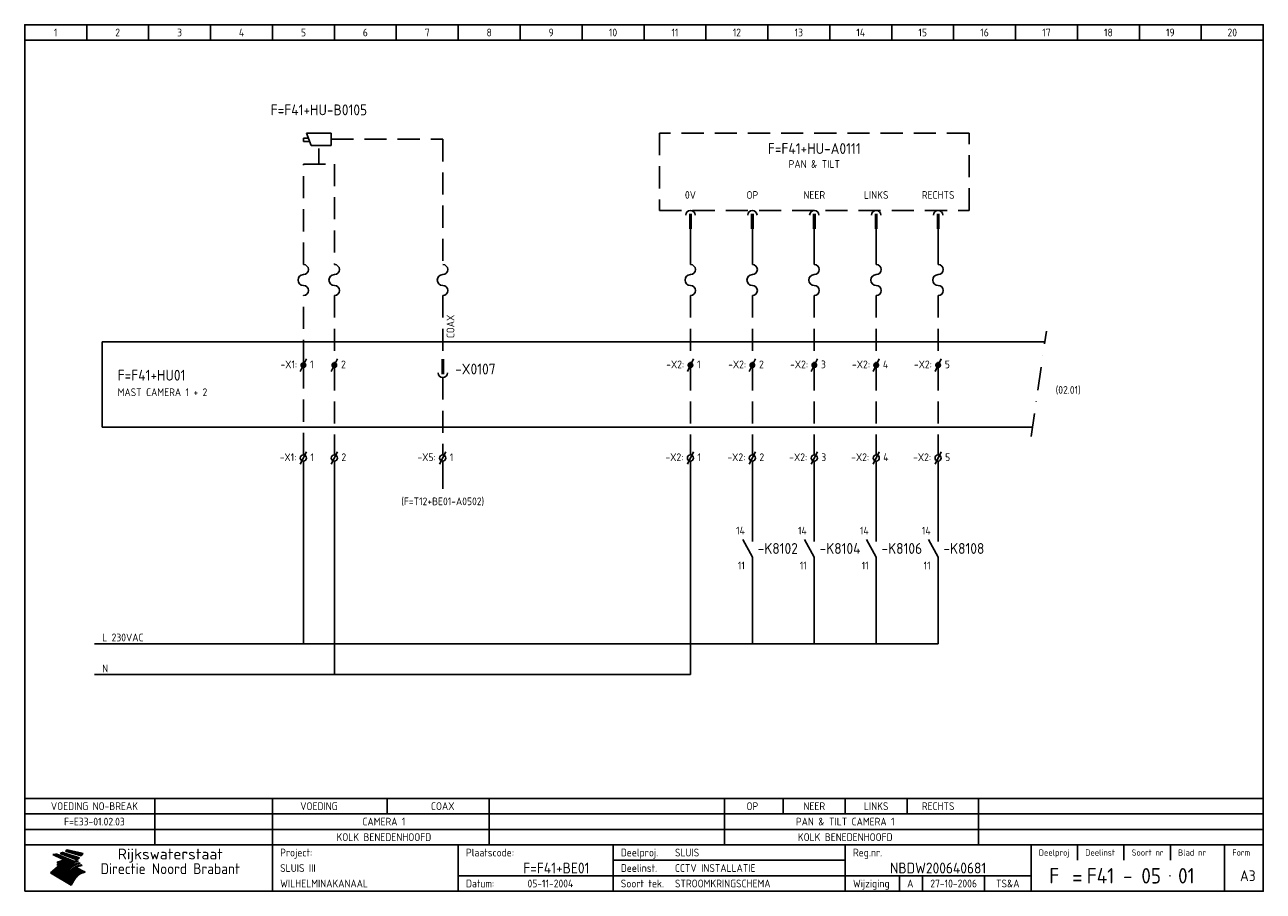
# Model space of a CAD drawing. Extents: x 10 to 410, y 10 to 290.
import ezdxf
from ezdxf.enums import TextEntityAlignment as Align

# ---------------------------------------------------------------- set-up
doc = ezdxf.new("R2010")
doc.units = 0
doc.header["$LTSCALE"] = 15
doc.header["$MEASUREMENT"] = 0
doc.linetypes.add('DASHDOT', pattern=[1, 0.5, -0.25, 0, -0.25])
doc.linetypes.add('HIDDEN', pattern=[9.525, 6.35, -3.175])
doc.layers.get('0').update_dxf_attribs({"linetype": 'CONTINUOUS'})
for name, color, linetype in [('0-25', 7, 'CONTINUOUS'), ('0-35', 2, 'CONTINUOUS'), ('0-50', 3, 'CONTINUOUS'), ('B-25', 7, 'CONTINUOUS'), ('B-35', 2, 'CONTINUOUS'), ('S-25', 7, 'CONTINUOUS')]:
    doc.layers.add(name, color=color, linetype=linetype)
doc.styles.add('ISO', font='iso.shx')
doc.styles.get("Standard").update_dxf_attribs({"font": 'iso.shx'})

# ---------------------------------------------------------------- blocks, each defined once
blk = doc.blocks.new('X101')
at = {"layer": 'S-25', "color": 0}
blk.add_line((1, 2), (-1, -2), dxfattribs=at)
at = {"layer": 'S-25', "color": 0, "const_width": 1}
blk.add_lwpolyline([(-0.5, 0, 1), (0.5, 0, 1)], format="xyb", close=True, dxfattribs=at)
at = {"layer": 'B-25'}
blk.add_attdef('LC', text='', height=2.5, dxfattribs=at).set_placement((-2, -1), align=Align.RIGHT)
blk.add_attdef('KT', (2.16, -1), '', height=2.5, dxfattribs=at)
blk = doc.blocks.new('X105')
at = {"layer": '0-25', "color": 0}
blk.add_line((1, 2), (-1, -2), dxfattribs=at)
blk.add_circle((0, 0), 1, dxfattribs=at)
at = {"layer": '0-25'}
blk.add_point((0, 0), dxfattribs=at)
at = {"layer": 'B-25', "style": 'ISO'}
blk.add_attdef('LC', text='', height=2.5, dxfattribs=at).set_placement((-2.26, -1), align=Align.RIGHT)
blk.add_attdef('KT', (2.26, -1), '', height=2.5, dxfattribs=at)
blk = doc.blocks.new('KADERA3')
at = {"layer": '0-25'}
for p, q in [((30, 285), (30, 290)), ((50, 285), (50, 290)), ((70, 285), (70, 290)), ((90, 285), (90, 290)), ((110, 285), (110, 290)), ((130, 285), (130, 290)), ((150, 285), (150, 290)), ((170, 285), (170, 290)), ((190, 285), (190, 290)), ((210, 285), (210, 290)), ((230, 285), (230, 290)), ((250, 285), (250, 290)), ((270, 285), (270, 290)), ((290, 285), (290, 290)), ((310, 285), (310, 290)), ((330, 285), (330, 290)), ((350, 285), (350, 290)), ((370, 285), (370, 290)), ((390, 285), (390, 290)), ((10, 285), (410, 285)), ((410, 35), (10, 35)), ((410, 30), (10, 30)), ((350, 25), (350, 20)), ((365, 25), (365, 20)), ((380, 25), (380, 20)), ((200, 20), (275, 20)), ((150, 15), (335, 15)), ((292.5, 15), (292.5, 10)), ((300, 15), (300, 10)), ((320, 15), (320, 10))]:
    blk.add_line(p, q, dxfattribs=at)
at = {"layer": '0-25', "color": 7}
for p, q in [((19.1, 21.89), (25.12, 19)), ((19.1, 21.89), (25.12, 19)), ((19.17, 21.86), (20.7, 21.86)), ((19.29, 21.8), (20.83, 21.8)), ((19.4, 21.75), (20.96, 21.75)), ((19.52, 21.69), (21.09, 21.69)), ((19.64, 21.63), (21.22, 21.63)), ((19.74, 21.92), (20.56, 21.92)), ((19.75, 21.58), (21.36, 21.58)), ((19.87, 21.52), (21.49, 21.52)), ((19.99, 21.47), (21.62, 21.47)), ((20.11, 21.41), (21.75, 21.41)), ((20.22, 21.35), (21.88, 21.35)), ((20.25, 21.97), (20.43, 21.97)), ((20.34, 21.3), (22.02, 21.3)), ((20.38, 21.99), (26.02, 19.59)), ((20.38, 21.99), (26.02, 19.59)), ((20.46, 21.24), (22.15, 21.24)), ((20.57, 21.18), (22.28, 21.18)), ((20.69, 21.13), (22.41, 21.13)), ((20.81, 21.07), (22.55, 21.07)), ((20.92, 21.02), (22.68, 21.02)), ((21.04, 20.96), (22.81, 20.96)), ((21.16, 20.9), (22.94, 20.9)), ((21.27, 20.85), (23.07, 20.85)), ((21.39, 20.79), (23.21, 20.79)), ((21.47, 22.25), (26.83, 20.19)), ((21.47, 22.25), (26.83, 20.19)), ((21.49, 22.25), (23.07, 22.25)), ((21.51, 20.73), (23.34, 20.73)), ((21.6, 22.2), (23.25, 22.2)), ((21.63, 20.68), (23.47, 20.68)), ((21.65, 22.31), (22.89, 22.31)), ((21.74, 20.62), (23.6, 20.62)), ((21.75, 22.14), (23.42, 22.14)), ((21.8, 22.37), (22.71, 22.37)), ((21.86, 20.57), (23.73, 20.57)), ((21.9, 22.08), (23.6, 22.08)), ((21.94, 22.42), (22.53, 22.42)), ((21.98, 20.51), (23.87, 20.51)), ((22.04, 22.03), (23.78, 22.03)), ((22.06, 22.48), (22.36, 22.48)), ((22.09, 20.45), (24, 20.45)), ((22.18, 22.53), (27.65, 20.8)), ((22.18, 22.53), (27.65, 20.8)), ((22.19, 21.97), (23.96, 21.97)), ((22.21, 20.4), (24.13, 20.4)), ((22.33, 20.34), (24.26, 20.34)), ((22.34, 21.92), (24.13, 21.92)), ((22.37, 20), (23.08, 20)), ((22.44, 20.28), (24.4, 20.28)), ((22.48, 21.86), (24.31, 21.86)), ((22.49, 20.06), (23.04, 20.06)), ((22.56, 20.23), (24.53, 20.23)), ((22.61, 20.12), (22.93, 20.12)), ((22.63, 21.8), (24.49, 21.8)), ((22.68, 20.17), (24.66, 20.17)), ((22.71, 20.17), (22.82, 20.17)), ((23.11, 20.02), (22.77, 20.2)), ((23.11, 20.02), (22.77, 20.2)), ((22.78, 21.75), (24.67, 21.75)), ((22.79, 20.12), (24.79, 20.12)), ((22.91, 20.06), (24.92, 20.06)), ((22.92, 21.69), (24.85, 21.69)), ((23.03, 20), (25.06, 20)), ((23.07, 21.63), (25.02, 21.63)), ((23.14, 22.99), (28.22, 21.46)), ((23.14, 22.99), (28.22, 21.46)), ((23.15, 22.98), (25.33, 22.98)), ((23.22, 21.58), (25.2, 21.58)), ((23.23, 23.04), (25.09, 23.04)), ((23.32, 23.1), (24.84, 23.1)), ((23.34, 22.93), (25.57, 22.93)), ((23.36, 21.52), (25.38, 21.52)), ((23.4, 23.15), (24.6, 23.15)), ((23.49, 23.21), (24.36, 23.21)), ((23.51, 21.47), (25.56, 21.47)), ((23.52, 22.87), (25.81, 22.87)), ((23.57, 23.27), (24.12, 23.27)), ((23.64, 23.32), (23.87, 23.32)), ((23.66, 21.41), (25.74, 21.41)), ((23.7, 23.36), (28.82, 22.17)), ((23.7, 23.36), (28.82, 22.17)), ((23.71, 22.82), (26.06, 22.82)), ((23.8, 21.35), (25.91, 21.35)), ((23.9, 22.76), (26.3, 22.76)), ((23.95, 21.3), (26.09, 21.3)), ((24.09, 22.7), (26.54, 22.7)), ((24.09, 21.24), (26.27, 21.24)), ((24.24, 21.18), (26.45, 21.18)), ((24.27, 22.65), (26.78, 22.65)), ((24.39, 21.13), (26.62, 21.13)), ((24.46, 22.59), (27.03, 22.59)), ((24.53, 21.07), (26.8, 21.07)), ((24.65, 22.53), (27.27, 22.53)), ((24.68, 21.02), (26.98, 21.02)), ((24.83, 20.96), (27.16, 20.96)), ((24.84, 22.48), (27.51, 22.48)), ((24.97, 20.9), (27.34, 20.9)), ((25.02, 22.42), (27.75, 22.42)), ((25.12, 20.85), (27.51, 20.85)), ((25.21, 22.37), (28, 22.37)), ((25.27, 20.79), (27.63, 20.79)), ((25.4, 22.31), (28.24, 22.31)), ((25.41, 20.73), (27.57, 20.73)), ((25.56, 20.68), (27.51, 20.68)), ((25.58, 22.25), (28.48, 22.25)), ((25.71, 20.62), (27.44, 20.62)), ((25.77, 22.2), (28.72, 22.2)), ((25.85, 20.57), (27.37, 20.57)), ((25.96, 22.14), (28.79, 22.14)), ((26, 20.51), (27.29, 20.51)), ((26.15, 22.08), (28.75, 22.08)), ((26.15, 20.45), (27.22, 20.45)), ((26.29, 20.4), (27.14, 20.4)), ((26.33, 22.03), (28.71, 22.03)), ((26.44, 20.34), (27.06, 20.34)), ((26.52, 21.97), (28.66, 21.97)), ((26.59, 20.28), (26.97, 20.28)), ((26.71, 21.92), (28.62, 21.92)), ((26.73, 20.23), (26.89, 20.23)), ((26.9, 21.86), (28.57, 21.86)), ((27.08, 21.8), (28.52, 21.8)), ((27.27, 21.75), (28.48, 21.75)), ((27.46, 21.69), (28.43, 21.69)), ((27.65, 21.63), (28.38, 21.63)), ((27.83, 21.58), (28.33, 21.58)), ((28.02, 21.52), (28.28, 21.52)), ((28.21, 21.47), (28.22, 21.47)), ((20.58, 17.88), (18.3, 16)), ((20.58, 17.88), (18.3, 16)), ((24.94, 11.97), (18.3, 16)), ((24.94, 11.97), (18.3, 16)), ((18.31, 16.01), (20.96, 16.01)), ((18.38, 16.07), (21.46, 16.07)), ((18.45, 16.12), (21.88, 16.12)), ((18.52, 16.18), (22.15, 16.18)), ((18.59, 16.23), (22.38, 16.23)), ((18.65, 16.29), (22.58, 16.29)), ((18.72, 16.35), (22.75, 16.35)), ((18.79, 16.4), (22.91, 16.4)), ((18.86, 16.46), (20.6, 16.46)), ((18.93, 16.52), (20.6, 16.52)), ((18.99, 16.57), (20.6, 16.57)), ((19.06, 16.63), (20.6, 16.63)), ((19.13, 16.68), (20.6, 16.68)), ((19.2, 16.74), (20.6, 16.74)), ((19.27, 16.8), (20.6, 16.8)), ((19.33, 16.85), (21.07, 16.85)), ((19.4, 16.91), (21.55, 16.91)), ((19.47, 16.97), (21.88, 16.97)), ((19.54, 17.02), (22.13, 17.02)), ((19.61, 17.08), (22.34, 17.08)), ((19.67, 17.13), (20.6, 17.13)), ((19.74, 17.19), (20.6, 17.19)), ((19.81, 17.25), (20.6, 17.25)), ((19.88, 17.3), (20.6, 17.3)), ((19.95, 17.36), (20.6, 17.36)), ((20.01, 17.42), (20.6, 17.42)), ((20.08, 17.47), (20.93, 17.47)), ((20.15, 17.53), (21.26, 17.53)), ((20.22, 17.58), (21.51, 17.58)), ((20.29, 17.64), (21.72, 17.64)), ((20.35, 17.7), (21.9, 17.7)), ((20.42, 17.75), (22.07, 17.75)), ((20.49, 17.81), (22.22, 17.81)), ((20.56, 17.87), (22.36, 17.87)), ((20.6, 19.11), (20.58, 19.51)), ((20.6, 19.11), (20.58, 19.51)), ((20.58, 19.5), (22.09, 19.5)), ((20.58, 19.44), (21.95, 19.44)), ((20.59, 19.38), (21.79, 19.38)), ((20.59, 19.33), (21.62, 19.33)), ((20.59, 19.27), (21.42, 19.27)), ((20.6, 19.22), (21.2, 19.22)), ((20.6, 19.16), (20.93, 19.16)), ((20.6, 19.11), (20.69, 19.12)), ((20.6, 19.11), (20.69, 19.12)), ((20.6, 18.79), (20.77, 18.81)), ((20.6, 18.79), (20.77, 18.81)), ((20.6, 18.29), (20.6, 18.79)), ((20.6, 18.29), (20.6, 18.79)), ((20.6, 18.77), (22.46, 18.77)), ((20.6, 18.71), (22.33, 18.71)), ((20.6, 18.65), (22.19, 18.65)), ((20.6, 18.6), (22.04, 18.6)), ((20.6, 18.54), (21.87, 18.54)), ((20.6, 18.48), (21.68, 18.48)), ((20.6, 18.43), (21.46, 18.43)), ((20.6, 18.37), (21.21, 18.37)), ((20.6, 18.32), (20.87, 18.32)), ((20.6, 18.29), (20.88, 18.32)), ((20.6, 18.29), (20.88, 18.32)), ((20.6, 17.88), (20.86, 17.91)), ((20.6, 17.88), (20.86, 17.91)), ((20.6, 17.43), (20.97, 17.48)), ((20.6, 17.43), (20.97, 17.48)), ((20.6, 17.43), (20.6, 17.09)), ((20.6, 17.43), (20.6, 17.09)), ((20.6, 17.09), (21.26, 17.16)), ((20.6, 17.09), (21.26, 17.16)), ((20.6, 16.8), (21.37, 16.89)), ((20.6, 16.8), (21.37, 16.89)), ((20.6, 16.8), (20.6, 16.45)), ((20.6, 16.8), (20.6, 16.45)), ((20.6, 16.45), (21.56, 16.56)), ((20.6, 16.45), (21.56, 16.56)), ((20.6, 15.97), (21.67, 16.09)), ((20.6, 15.97), (21.67, 16.09)), ((20.7, 16.46), (23.06, 16.46)), ((20.9, 19.55), (22.23, 19.55)), ((20.9, 18.82), (22.59, 18.82)), ((20.98, 17.92), (22.5, 17.92)), ((21.02, 17.13), (22.53, 17.13)), ((21.19, 19.61), (22.35, 19.61)), ((21.2, 16.52), (23.2, 16.52)), ((21.32, 18.88), (22.71, 18.88)), ((21.32, 17.98), (22.62, 17.98)), ((21.42, 19.67), (22.47, 19.67)), ((21.47, 17.19), (22.7, 17.19)), ((21.59, 18.03), (22.74, 18.03)), ((21.61, 18.93), (22.82, 18.93)), ((21.62, 19.72), (22.59, 19.72)), ((21.72, 16.57), (23.32, 16.57)), ((21.77, 17.25), (22.85, 17.25)), ((21.8, 19.78), (22.69, 19.78)), ((21.8, 18.09), (22.85, 18.09)), ((21.84, 18.99), (22.92, 18.99)), ((21.96, 19.83), (22.79, 19.83)), ((21.99, 18.15), (22.95, 18.15)), ((22.01, 17.3), (22.99, 17.3)), ((22.03, 19.05), (23.03, 19.05)), ((22.1, 16.63), (23.44, 16.63)), ((22.11, 19.89), (22.89, 19.89)), ((22.16, 18.2), (23.05, 18.2)), ((22.21, 19.1), (23.12, 19.1)), ((22.21, 17.36), (23.12, 17.36)), ((22.24, 19.95), (22.99, 19.95)), ((22.31, 18.26), (23.15, 18.26)), ((22.36, 19.16), (23.22, 19.16)), ((22.38, 16.68), (23.56, 16.68)), ((22.39, 17.42), (23.24, 17.42)), ((22.45, 18.32), (23.24, 18.32)), ((22.51, 19.22), (23.3, 19.22)), ((22.56, 17.47), (23.36, 17.47)), ((22.59, 18.37), (23.33, 18.37)), ((22.6, 16.74), (23.66, 16.74)), ((22.64, 19.27), (23.39, 19.27)), ((22.71, 18.43), (23.42, 18.43)), ((22.71, 17.53), (23.47, 17.53)), ((22.77, 19.33), (23.47, 19.33)), ((22.79, 16.8), (23.77, 16.8)), ((22.83, 18.48), (23.5, 18.48)), ((22.84, 17.58), (23.57, 17.58)), ((22.89, 19.38), (23.55, 19.38)), ((22.94, 18.54), (23.58, 18.54)), ((22.96, 16.85), (23.86, 16.85)), ((22.97, 17.64), (23.67, 17.64)), ((23, 19.44), (23.63, 19.44)), ((23.04, 18.6), (23.66, 18.6)), ((23.1, 19.5), (23.72, 19.5)), ((23.1, 17.7), (23.77, 17.7)), ((23.12, 16.91), (23.96, 16.91)), ((23.14, 18.65), (23.74, 18.65)), ((23.15, 19.95), (25.19, 19.95)), ((23.21, 19.55), (23.8, 19.55)), ((23.21, 17.75), (23.86, 17.75)), ((23.21, 16.01), (28.9, 16.01)), ((23.24, 18.71), (23.82, 18.71)), ((23.26, 19.89), (25.32, 19.89)), ((23.26, 16.97), (24.05, 16.97)), ((23.3, 19.61), (23.88, 19.61)), ((23.32, 17.81), (23.95, 17.81)), ((23.33, 18.77), (23.91, 18.77)), ((23.37, 16.07), (29.08, 16.07)), ((23.38, 19.83), (25.45, 19.83)), ((23.39, 19.67), (23.81, 19.67)), ((23.39, 17.02), (24.14, 17.02)), ((23.42, 18.82), (23.99, 18.82)), ((23.42, 17.87), (24.03, 17.87)), ((23.45, 19.7), (23.58, 19.79)), ((23.45, 19.7), (23.58, 19.79)), ((23.48, 19.72), (23.7, 19.72)), ((23.5, 19.78), (25.58, 19.78)), ((23.51, 18.88), (24.07, 18.88)), ((23.51, 16.12), (29.27, 16.12)), ((23.52, 17.92), (24.11, 17.92)), ((23.52, 17.08), (24.22, 17.08)), ((23.54, 18.9), (24.3, 19.42)), ((23.54, 18.9), (24.3, 19.42)), ((23.56, 19.78), (23.59, 19.78)), ((23.56, 19.39), (23.9, 19.62)), ((23.56, 19.39), (23.9, 19.62)), ((23.58, 19.79), (23.9, 19.62)), ((23.58, 19.79), (23.9, 19.62)), ((23.59, 18.93), (24.15, 18.93)), ((23.61, 19.72), (25.72, 19.72)), ((23.62, 17.98), (24.2, 17.98)), ((23.63, 17.13), (24.3, 17.13)), ((23.65, 18.59), (24.62, 19.25)), ((23.65, 18.59), (24.62, 19.25)), ((29.41, 16.17), (23.65, 16.17)), ((23.67, 18.99), (24.23, 18.99)), ((23.71, 18.03), (24.28, 18.03)), ((23.73, 19.67), (25.85, 19.67)), ((23.75, 19.05), (24.32, 19.05)), ((23.75, 17.19), (24.38, 17.19)), ((23.77, 16.23), (29.47, 16.23)), ((23.79, 18.09), (24.36, 18.09)), ((23.83, 19.1), (24.4, 19.1)), ((23.85, 19.61), (25.98, 19.61)), ((23.85, 17.25), (24.46, 17.25)), ((23.88, 18.15), (24.44, 18.15)), ((23.89, 16.29), (29.36, 16.29)), ((23.92, 19.16), (24.48, 19.16)), ((23.94, 18.19), (25.23, 19.07)), ((23.94, 18.19), (25.23, 19.07)), ((23.95, 17.3), (24.55, 17.3)), ((23.96, 19.55), (25.96, 19.55)), ((23.96, 18.2), (24.53, 18.2)), ((24, 19.22), (24.56, 19.22)), ((24, 16.35), (29.24, 16.35)), ((24.04, 18.26), (24.61, 18.26)), ((24.05, 17.36), (24.63, 17.36)), ((24.06, 17.88), (25.34, 18.76)), ((24.06, 17.88), (25.34, 18.76)), ((24.08, 19.5), (25.88, 19.5)), ((24.08, 19.27), (24.58, 19.27)), ((24.11, 16.4), (29.13, 16.4)), ((24.13, 18.32), (24.69, 18.32)), ((24.14, 17.42), (24.71, 17.42)), ((24.16, 19.33), (24.47, 19.33)), ((24.2, 19.44), (25.79, 19.44)), ((24.21, 18.37), (24.77, 18.37)), ((24.21, 16.46), (29.02, 16.46)), ((24.23, 17.47), (24.79, 17.47)), ((24.24, 17.48), (25.52, 18.36)), ((24.24, 17.48), (25.52, 18.36)), ((24.25, 19.38), (24.36, 19.38)), ((24.29, 18.43), (24.85, 18.43)), ((24.3, 19.42), (24.62, 19.25)), ((24.3, 19.42), (24.62, 19.25)), ((24.31, 19.38), (25.71, 19.38)), ((24.31, 17.53), (24.87, 17.53)), ((24.31, 16.52), (28.91, 16.52)), ((24.35, 17.17), (25.64, 18.05)), ((24.35, 17.17), (25.64, 18.05)), ((24.37, 18.48), (24.94, 18.48)), ((24.39, 17.58), (24.96, 17.58)), ((24.4, 16.57), (28.79, 16.57)), ((24.43, 19.33), (25.62, 19.33)), ((24.45, 18.54), (25.02, 18.54)), ((24.47, 17.64), (25.04, 17.64)), ((24.49, 16.63), (28.68, 16.63)), ((24.54, 18.6), (25.1, 18.6)), ((24.55, 19.27), (25.54, 19.27)), ((24.56, 17.7), (25.12, 17.7)), ((24.57, 16.68), (28.57, 16.68)), ((24.62, 18.65), (25.18, 18.65)), ((24.63, 16.72), (25.91, 17.6)), ((24.63, 16.72), (25.91, 17.6)), ((24.64, 17.75), (25.2, 17.75)), ((24.66, 16.74), (28.45, 16.74)), ((24.67, 19.22), (25.45, 19.22)), ((24.7, 18.71), (25.27, 18.71)), ((24.72, 17.81), (25.29, 17.81)), ((24.74, 16.8), (28.34, 16.8)), ((24.78, 19.16), (25.37, 19.16)), ((24.78, 18.77), (25.34, 18.77)), ((24.8, 17.87), (25.37, 17.87)), ((24.82, 16.85), (28.23, 16.85)), ((24.87, 18.82), (25.4, 18.82)), ((24.89, 17.92), (25.45, 17.92)), ((24.9, 19.1), (25.28, 19.1)), ((24.9, 16.91), (28.11, 16.91)), ((24.95, 18.88), (25.45, 18.88)), ((24.97, 17.98), (25.53, 17.98)), ((24.99, 16.97), (28, 16.97)), ((25.02, 19.05), (25.2, 19.05)), ((25.03, 18.93), (25.51, 18.93)), ((25.05, 18.03), (25.61, 18.03)), ((25.07, 17.02), (27.89, 17.02)), ((25.11, 18.99), (25.57, 18.99)), ((26.02, 19.59), (25.12, 19)), ((26.02, 19.59), (25.12, 19)), ((25.13, 18.09), (25.68, 18.09)), ((25.15, 17.08), (27.77, 17.08)), ((25.19, 19.05), (25.63, 19.05)), ((25.21, 18.15), (25.75, 18.15)), ((25.23, 17.13), (27.66, 17.13)), ((25.26, 19.1), (25.7, 19.1)), ((25.3, 18.2), (25.82, 18.2)), ((25.31, 17.19), (27.55, 17.19)), ((25.33, 19.16), (25.77, 19.16)), ((25.38, 18.26), (25.89, 18.26)), ((25.39, 19.22), (25.85, 19.22)), ((25.4, 17.25), (27.43, 17.25)), ((25.46, 18.32), (25.97, 18.32)), ((25.47, 19.27), (25.93, 19.27)), ((25.48, 17.3), (27.32, 17.3)), ((25.54, 19.33), (26.03, 19.33)), ((25.54, 18.37), (26.06, 18.37)), ((25.56, 17.36), (27.21, 17.36)), ((25.62, 18.43), (26.14, 18.43)), ((25.63, 19.38), (26.13, 19.38)), ((25.64, 17.42), (27.1, 17.42)), ((25.7, 18.48), (26.24, 18.48)), ((25.72, 19.44), (26.24, 19.44)), ((25.73, 17.47), (26.98, 17.47)), ((25.79, 18.54), (26.34, 18.54)), ((25.81, 17.53), (26.87, 17.53)), ((25.82, 19.5), (26.36, 19.5)), ((25.89, 18.6), (26.46, 18.6)), ((25.89, 17.58), (26.76, 17.58)), ((25.93, 19.55), (26.53, 19.55)), ((25.96, 17.64), (26.64, 17.64)), ((25.99, 18.65), (26.58, 18.65)), ((26.04, 17.7), (26.59, 17.7)), ((26.06, 19.61), (26.85, 19.61)), ((26.1, 18.71), (26.72, 18.71)), ((26.12, 17.75), (26.67, 17.75)), ((26.2, 17.81), (26.76, 17.81)), ((26.21, 19.67), (27.23, 19.67)), ((26.23, 18.77), (26.89, 18.77)), ((26.29, 17.87), (26.86, 17.87)), ((26.37, 18.82), (27.09, 18.82)), ((26.39, 17.92), (26.97, 17.92)), ((26.44, 19.72), (27.18, 19.72)), ((26.49, 17.98), (27.09, 17.98)), ((26.53, 18.88), (27.34, 18.88)), ((26.56, 17.68), (29.54, 16.2)), ((26.56, 17.68), (29.54, 16.2)), ((26.6, 18.03), (27.22, 18.03)), ((26.72, 18.09), (27.38, 18.09)), ((26.73, 18.93), (27.66, 18.93)), ((26.85, 18.15), (27.56, 18.15)), ((26.99, 18.99), (27.9, 18.99)), ((27, 18.2), (27.8, 18.2)), ((27.13, 19.78), (27.25, 19.64)), ((27.13, 19.78), (27.25, 19.64)), ((27.18, 18.26), (28.13, 18.26)), ((27.26, 19.05), (27.84, 19.05)), ((27.39, 18.32), (28.47, 18.32)), ((27.7, 18.37), (28.49, 18.37)), ((27.78, 19.1), (27.93, 18.96)), ((27.78, 19.1), (27.93, 18.96)), ((28, 18.43), (28.44, 18.43)), ((28.29, 15.83), (29.54, 16.2)), ((28.29, 15.83), (29.54, 16.2)), ((28.39, 18.48), (28.54, 18.32)), ((28.39, 18.48), (28.54, 18.32)), ((29.54, 16.2), (29.45, 16.17)), ((29.54, 16.2), (29.45, 16.17)), ((29.46, 16.18), (29.47, 16.18)), ((18.38, 15.95), (20.6, 15.95)), ((18.47, 15.9), (20.6, 15.9)), ((18.57, 15.84), (20.6, 15.84)), ((18.66, 15.78), (20.6, 15.78)), ((18.75, 15.73), (20.6, 15.73)), ((18.85, 15.67), (20.6, 15.67)), ((18.94, 15.62), (20.6, 15.62)), ((19.03, 15.56), (27.83, 15.56)), ((19.12, 15.5), (27.75, 15.5)), ((19.22, 15.45), (27.66, 15.45)), ((19.31, 15.39), (27.58, 15.39)), ((19.4, 15.33), (27.5, 15.33)), ((19.49, 15.28), (27.43, 15.28)), ((19.59, 15.22), (27.36, 15.22)), ((19.68, 15.17), (27.29, 15.17)), ((19.77, 15.11), (27.22, 15.11)), ((19.86, 15.05), (27.15, 15.05)), ((19.96, 15), (27.09, 15)), ((20.05, 14.94), (27.02, 14.94)), ((20.14, 14.88), (26.96, 14.88)), ((20.24, 14.83), (26.9, 14.83)), ((20.33, 14.77), (26.84, 14.77)), ((20.42, 14.72), (26.79, 14.72)), ((20.51, 14.66), (26.73, 14.66)), ((20.6, 15.97), (20.6, 15.58)), ((20.6, 15.97), (20.6, 15.58)), ((20.6, 15.58), (21.95, 15.73)), ((20.6, 15.58), (21.95, 15.73)), ((20.61, 14.6), (26.68, 14.6)), ((20.7, 14.55), (26.62, 14.55)), ((20.79, 14.49), (26.57, 14.49)), ((20.88, 14.43), (26.52, 14.43)), ((20.94, 15.62), (27.92, 15.62)), ((20.98, 14.38), (26.47, 14.38)), ((21.07, 14.32), (26.42, 14.32)), ((21.16, 14.27), (26.38, 14.27)), ((21.25, 14.21), (26.33, 14.21)), ((21.35, 14.15), (26.29, 14.15)), ((21.44, 14.1), (26.24, 14.1)), ((21.45, 15.67), (28.01, 15.67)), ((21.53, 14.04), (26.2, 14.04)), ((21.63, 13.98), (26.16, 13.98)), ((21.72, 13.93), (26.12, 13.93)), ((21.81, 13.87), (26.08, 13.87)), ((21.9, 13.82), (26.04, 13.82)), ((21.96, 15.73), (28.11, 15.73)), ((22, 13.76), (26, 13.76)), ((22.09, 13.7), (25.96, 13.7)), ((22.18, 13.65), (25.93, 13.65)), ((22.27, 13.59), (25.89, 13.59)), ((22.34, 15.78), (28.21, 15.78)), ((22.37, 13.53), (25.86, 13.53)), ((22.46, 13.48), (25.82, 13.48)), ((22.55, 13.42), (25.79, 13.42)), ((22.62, 15.84), (28.33, 15.84)), ((22.65, 13.37), (25.76, 13.37)), ((22.74, 13.31), (25.73, 13.31)), ((22.83, 13.25), (25.69, 13.25)), ((22.84, 15.9), (28.52, 15.9)), ((22.92, 13.2), (25.66, 13.2)), ((23.02, 13.14), (25.63, 13.14)), ((23.04, 15.95), (28.71, 15.95)), ((23.11, 13.08), (25.59, 13.08)), ((23.2, 13.03), (25.56, 13.03)), ((23.29, 12.97), (25.53, 12.97)), ((23.39, 12.92), (25.5, 12.92)), ((23.48, 12.86), (25.46, 12.86)), ((23.57, 12.8), (25.43, 12.8)), ((23.66, 12.75), (25.4, 12.75)), ((23.76, 12.69), (25.36, 12.69)), ((23.85, 12.63), (25.33, 12.63)), ((23.94, 12.58), (25.3, 12.58)), ((24.04, 12.52), (25.26, 12.52)), ((24.13, 12.47), (25.23, 12.47)), ((24.22, 12.41), (25.2, 12.41)), ((24.31, 12.35), (25.17, 12.35)), ((24.41, 12.3), (25.13, 12.3)), ((24.5, 12.24), (25.1, 12.24)), ((24.59, 12.18), (25.07, 12.18)), ((24.68, 12.13), (25.03, 12.13)), ((24.78, 12.07), (25, 12.07)), ((24.87, 12.02), (24.97, 12.02)), ((24.94, 11.97), (25.81, 13.45)), ((24.94, 11.97), (25.81, 13.45))]:
    blk.add_line(p, q, dxfattribs=at)
for centre, radius, start, end in [((19.15, 29.7), 7.8, 269.6055, 279.0886), ((19.15, 29.7), 7.8, 269.6055, 279.0886), ((19.93, 25.38), 5.91, 276.3402, 298.7463), ((19.93, 25.38), 5.91, 276.3402, 298.7463), ((19.84, 25.09), 6.03, 278.129, 302.868), ((19.84, 25.09), 6.03, 278.129, 302.868), ((19.84, 27.26), 5.27, 288.0217, 296.3084), ((19.84, 27.26), 5.27, 288.0217, 296.3084), ((20.49, 27.56), 5.28, 300.0654, 307.393), ((20.49, 27.56), 5.28, 300.0654, 307.393), ((24.11, 24.7), 5.26, 301.1147, 312.2814), ((24.11, 24.7), 5.26, 301.1147, 312.2814), ((21.95, 27.32), 8.59, 316.9248, 323.1399), ((21.95, 27.32), 8.59, 316.9248, 323.1399), ((20.21, 23.78), 5.91, 273.6149, 304.3803), ((20.21, 23.78), 5.91, 273.6149, 304.3803), ((20.35, 24.56), 5.76, 274.164, 302.5474), ((20.35, 24.56), 5.76, 274.164, 302.5474), ((20.05, 24.28), 6.02, 277.9472, 305.7139), ((20.05, 24.28), 6.02, 277.9472, 305.7139), ((20.04, 23.49), 6.09, 278.8115, 306.4242), ((20.04, 23.49), 6.09, 278.8115, 306.4242), ((20.53, 23.07), 5.96, 277.0519, 304.973), ((20.53, 23.07), 5.96, 277.0519, 304.973), ((20.72, 22.76), 5.91, 276.3402, 304.3803), ((20.72, 22.76), 5.91, 276.3402, 304.3803), ((21.06, 22.34), 5.81, 274.9043, 303.1745), ((21.06, 22.34), 5.81, 274.9043, 303.1745), ((20.82, 22.06), 6.04, 278.1111, 305.8489), ((20.82, 22.06), 6.04, 278.1111, 305.8489), ((21.3, 21.6), 5.91, 276.3402, 304.3803), ((21.3, 21.6), 5.91, 276.3402, 304.3803), ((27.05, 17.17), 2.63, 107.4286, 133.7799), ((27.05, 17.17), 2.63, 107.4286, 133.7799), ((27.45, 16.91), 2.81, 110.4143, 138.7411), ((27.45, 16.91), 2.81, 110.4143, 138.7411), ((27.57, 15.64), 3.4, 98.1566, 126.9045), ((27.57, 15.64), 3.4, 98.1566, 126.9045), ((27.91, 15.54), 3.39, 100.5835, 132.088), ((27.91, 15.54), 3.39, 100.5835, 132.088), ((28.21, 14.74), 3.67, 95.7581, 128.7216), ((28.21, 14.74), 3.67, 95.7581, 128.7216), ((27.01, 16.84), 2.93, 87.7348, 104.8316), ((27.01, 16.84), 2.93, 87.7348, 104.8316), ((27.37, 15.71), 3.93, 91.7838, 103.2817), ((27.37, 15.71), 3.93, 91.7838, 103.2817), ((28.4, 15.05), 3.21, 96.3886, 125.0052), ((28.4, 15.05), 3.21, 96.3886, 125.0052), ((27.82, 16.31), 2.8, 90.634, 105.1984), ((27.82, 16.31), 2.8, 90.634, 105.1984), ((28.19, 15.04), 3.93, 93.8342, 103.2817), ((28.19, 15.04), 3.93, 93.8342, 103.2817), ((28.58, 15.69), 2.8, 93.8141, 105.1984), ((28.58, 15.69), 2.8, 93.8141, 105.1984), ((28.95, 14.41), 3.93, 96.0135, 103.2817), ((28.95, 14.41), 3.93, 96.0135, 103.2817), ((31.24, 10.26), 6.3, 117.9568, 149.6251), ((31.24, 10.26), 6.3, 117.9568, 149.6251)]:
    blk.add_arc(centre, radius, start, end, dxfattribs=at)
at = {"layer": '0-35'}
for p, q in [((90, 25), (90, 10)), ((150, 25), (150, 10)), ((200, 25), (200, 10)), ((275, 25), (275, 10)), ((335, 25), (335, 10)), ((397.5, 25), (397.5, 10))]:
    blk.add_line(p, q, dxfattribs=at)
at = {"layer": '0-50'}
for p, q in [((10, 25), (410, 25)), ((348.75, 15), (351.25, 15)), ((348.75, 13.5), (351.25, 13.5))]:
    blk.add_line(p, q, dxfattribs=at)
blk.add_lwpolyline([(10, 10), (410, 10), (410, 290), (10, 290)], close=True, dxfattribs=at)
at = {"layer": '0-50', "const_width": 0.25}
blk.add_lwpolyline([(379.75, 15, 1), (380, 15, 1)], format="xyb", close=True, dxfattribs=at)
at = {"layer": '0-25', "style": 'ISO'}
for s, height, p in [('Project:', 2.5, (92.5, 22.5)), ('Plaatscode:', 2.5, (152.5, 22.5)), ('Deelproj.', 2.5, (202.5, 22.5)), ('Reg.nr.', 2.5, (277.5, 22.5)), ('Deelproj', 2, (337.5, 22.5)), ('Deelinst', 2, (352.5, 22.5)), ('Soort nr', 2, (367.5, 22.5)), ('Blad nr', 2, (382.5, 22.5)), ('Form', 2, (400, 22.5)), ('Deelinst.', 2.5, (202.5, 17.5)), ('Datum:', 2.5, (152.5, 12.5)), ('Soort tek.', 2.5, (202.5, 12.5)), ('Wijziging', 2.5, (277.5, 12.5))]:
    blk.add_text(s, height=height, dxfattribs=at).set_placement(p, align=Align.MIDDLE_LEFT)
for tag, p in [('STR1', (20, 287.5)), ('STR2', (40, 287.5)), ('STR3', (60, 287.5)), ('STR4', (80, 287.5)), ('STR5', (100, 287.5)), ('STR6', (120, 287.5)), ('STR7', (140, 287.5)), ('STR8', (160, 287.5)), ('STR9', (180, 287.5)), ('STR10', (200, 287.5)), ('STR11', (220, 287.5)), ('STR12', (240, 287.5)), ('STR13', (260, 287.5)), ('STR14', (280, 287.5)), ('STR15', (300, 287.5)), ('STR16', (320, 287.5)), ('STR17', (340, 287.5)), ('STR18', (360, 287.5)), ('STR19', (380, 287.5)), ('STR20', (400, 287.5)), ('W', (180, 12.5)), ('Z', (310, 12.5)), ('Y', (327.5, 12.5))]:
    blk.add_attdef(tag, text='', height=2.5, dxfattribs=at).set_placement(p, align=Align.MIDDLE)
for tag, p in [('N', (220, 22.5)), ('B', (92.5, 17.5)), ('P', (220, 17.5)), ('C', (92.5, 12.5)), ('U', (220, 12.5)), ('REV', (295, 12.5))]:
    blk.add_attdef(tag, text='', height=2.5, dxfattribs=at).set_placement(p, align=Align.MIDDLE_LEFT)
at = {"layer": '0-35', "style": 'ISO', "width": 1.00614}
blk.add_text('Rijkswaterstaat', height=3.5, dxfattribs=at).set_placement((40, 20.28), (74, 20.28), align=Align.FIT)
at = {"layer": '0-35', "color": 2, "style": 'ISO', "width": 0.948867}
blk.add_text('Directie Noord Brabant', height=3.5, dxfattribs=at).set_placement((34.5, 15.53), (79.5, 15.53), align=Align.FIT)
at = {"layer": '0-35', "style": 'ISO'}
for tag, p in [('X', (178.5, 17.5)), ('FORM', (402.5, 15))]:
    blk.add_attdef(tag, text='', height=3.5, dxfattribs=at).set_placement(p, align=Align.MIDDLE_LEFT)
blk.add_attdef('RNR', text='', height=3.5, dxfattribs=at).set_placement((305, 17.5), align=Align.MIDDLE)
at = {"layer": '0-50', "style": 'ISO'}
for tag, p in [('M', (342.5, 15)), ('O', (365, 15))]:
    blk.add_attdef(tag, text='', height=5, dxfattribs=at).set_placement(p, align=Align.MIDDLE)
blk.add_attdef('Q', text='', height=5, dxfattribs=at).set_placement((382.5, 15), align=Align.MIDDLE_LEFT)
blk = doc.blocks.new('0034')
at = {"layer": 'S-25'}
for p, q in [((0, 0), (0, -5)), ((0, -10), (-3.12, -4.38)), ((0, -10), (0, -15))]:
    blk.add_line(p, q, dxfattribs=at)
at = {"layer": 'B-25'}
for tag, p in [('KN1', (-2.43, -2.73)), ('KN2', (-2.43, -14.01))]:
    blk.add_attdef(tag, text='', height=2.5, dxfattribs=at).set_placement(p, align=Align.RIGHT)
blk.add_attdef('OM1', (4, -13.01), '', height=2.5, dxfattribs=at)
at = {"layer": 'B-35'}
blk.add_attdef('KT', (4.14, -8.99), '', height=3.5, dxfattribs=at)

msp = doc.modelspace()

# ---------------------------------------------------------------- linework, layer by layer
at = {"linetype": 'DASHDOT'}
msp.add_line((335, 157), (340, 191), dxfattribs=at)
at = {"layer": '0-25'}
for p, q in [((10, 40), (410, 40)), ((52, 25), (52, 40)), ((90, 25), (90, 40)), ((127, 35), (127, 40)), ((160, 25), (160, 40)), ((236, 25), (236, 40)), ((255, 35), (255, 40)), ((275, 35), (275, 40)), ((295, 35), (295, 40)), ((318, 25), (318, 40))]:
    msp.add_line(p, q, dxfattribs=at)
at = {"layer": 'S-25', "color": 0}
for p, q in [((100, 253.38), (100, 252.25)), ((101.62, 253.38), (100, 253.38)), ((100, 252.25), (102, 252.25)), ((102.5, 251), (101, 255)), ((101, 255), (109, 255)), ((109, 255), (109, 251)), ((109, 251), (102.5, 251))]:
    msp.add_line(p, q, dxfattribs=at)
at = {"layer": 'S-25', "linetype": 'HIDDEN', "ltscale": 0.075}
for p, q in [((109, 253), (145, 253)), ((145, 253), (145, 212.5)), ((215, 255), (215, 230)), ((315, 255), (215, 255)), ((315, 230), (315, 255)), ((105, 245), (105, 250)), ((100, 212.5), (100, 245)), ((100, 245), (110, 245)), ((110, 245), (110, 212.5)), ((215, 230), (315, 230)), ((100, 181), (100, 202.5)), ((110, 202.5), (110, 181)), ((145, 202.5), (145, 182)), ((225, 202.5), (225, 181)), ((245, 202.5), (245, 181)), ((265, 202.5), (265, 181)), ((285, 202.5), (285, 181)), ((305, 202.5), (305, 181)), ((100, 151), (100, 179)), ((110, 179), (110, 151)), ((145, 176), (145, 151)), ((225, 179), (225, 151)), ((245, 179), (245, 151)), ((265, 179), (265, 151)), ((285, 179), (285, 151)), ((305, 179), (305, 151))]:
    msp.add_line(p, q, dxfattribs=at)
at = {"layer": 'S-25', "color": 0, "linetype": 'HIDDEN'}
for p, q in [((225, 220), (225, 224)), ((245, 220), (245, 224)), ((265, 220), (265, 224)), ((285, 220), (285, 224)), ((305, 220), (305, 224))]:
    msp.add_line(p, q, dxfattribs=at)
at = {"layer": 'S-25', "linetype": 'HIDDEN'}
for p, q in [((225, 220), (225, 212.5)), ((245, 220), (245, 212.5)), ((265, 220), (265, 212.5)), ((285, 220), (285, 212.5)), ((305, 220), (305, 212.5))]:
    msp.add_line(p, q, dxfattribs=at)
at = {"layer": 'S-25'}
for p, q in [((339.49, 187.5), (35, 187.5)), ((35, 187.5), (35, 160)), ((35, 160), (335.44, 160)), ((100, 90), (100, 149)), ((110, 149), (110, 80)), ((145, 149), (145, 140)), ((225, 149), (225, 80)), ((245, 149), (245, 128)), ((265, 149), (265, 128)), ((285, 149), (285, 128)), ((305, 149), (305, 128)), ((245, 113), (245, 103)), ((265, 113), (265, 90)), ((285, 113), (285, 90)), ((305, 113), (305, 90)), ((245, 90), (245, 103)), ((32.5, 90), (305, 90)), ((32.5, 80), (225, 80))]:
    msp.add_line(p, q, dxfattribs=at)
at = {"layer": 'S-25', "color": 0, "const_width": 1}
for points in [[(225, 224), (225, 229)], [(245, 224), (245, 229)], [(265, 224), (265, 229)], [(285, 224), (285, 229)], [(305, 224), (305, 229)], [(145, 182), (145, 177)]]:
    msp.add_lwpolyline(points, dxfattribs=at)
at = {"layer": 'S-25', "color": 0}
for centre, radius, start, end in [((225, 228.5), 1.5, 0, 180), ((245, 228.5), 1.5, 0, 180), ((265, 228.5), 1.5, 0, 180), ((285, 228.5), 1.5, 0, 180), ((305, 228.5), 1.5, 0, 180), ((100, 210.88), 1.62, 270, 90), ((110, 210.88), 1.62, 270, 90), ((145, 210.88), 1.62, 270, 90), ((225, 210.88), 1.62, 270, 90), ((245, 210.88), 1.62, 270, 90), ((265, 210.88), 1.62, 270, 90), ((285, 210.88), 1.62, 270, 90), ((305, 210.88), 1.62, 270, 90), ((100, 207.5), 1.75, 90, 270), ((110, 207.5), 1.75, 90, 270), ((145, 207.5), 1.75, 90, 270), ((225, 207.5), 1.75, 90, 270), ((245, 207.5), 1.75, 90, 270), ((265, 207.5), 1.75, 90, 270), ((285, 207.5), 1.75, 90, 270), ((305, 207.5), 1.75, 90, 270), ((100, 204.12), 1.62, 270, 90), ((110, 204.12), 1.62, 270, 90), ((145, 204.12), 1.62, 270, 90), ((225, 204.12), 1.62, 270, 90), ((245, 204.12), 1.62, 270, 90), ((265, 204.12), 1.62, 270, 90), ((285, 204.12), 1.62, 270, 90), ((305, 204.12), 1.62, 270, 90), ((145, 177.5), 1.5, 180, 0)]:
    msp.add_arc(centre, radius, start, end, dxfattribs=at)

# ---------------------------------------------------------------- block references
at = {"layer": '0-25'}
ref = msp.add_blockref('0034', (245, 128), dxfattribs=at)
ref.add_attrib('KN1', '14', dxfattribs={"layer": 'B-25', "height": 2.5}).set_placement((242.57, 125.27), align=Align.RIGHT)
ref.add_attrib('KN2', '11', dxfattribs={"layer": 'B-25', "height": 2.5}).set_placement((242.57, 113.99), align=Align.RIGHT)
ref.add_attrib('KT', '-K8102', (246.71, 119.01), dxfattribs={"layer": 'B-35', "height": 3.5})
ref = msp.add_blockref('0034', (265, 128), dxfattribs=at)
ref.add_attrib('KN1', '14', dxfattribs={"layer": 'B-25', "height": 2.5}).set_placement((262.57, 125.27), align=Align.RIGHT)
ref.add_attrib('KN2', '11', dxfattribs={"layer": 'B-25', "height": 2.5}).set_placement((262.57, 113.99), align=Align.RIGHT)
ref.add_attrib('KT', '-K8104', (266.71, 119.01), dxfattribs={"layer": 'B-35', "height": 3.5})
ref = msp.add_blockref('0034', (285, 128), dxfattribs=at)
ref.add_attrib('KN1', '14', dxfattribs={"layer": 'B-25', "height": 2.5}).set_placement((282.57, 125.27), align=Align.RIGHT)
ref.add_attrib('KN2', '11', dxfattribs={"layer": 'B-25', "height": 2.5}).set_placement((282.57, 113.99), align=Align.RIGHT)
ref.add_attrib('KT', '-K8106', (286.71, 119.01), dxfattribs={"layer": 'B-35', "height": 3.5})
ref = msp.add_blockref('0034', (305, 128), dxfattribs=at)
ref.add_attrib('KN1', '14', dxfattribs={"layer": 'B-25', "height": 2.5}).set_placement((302.57, 125.27), align=Align.RIGHT)
ref.add_attrib('KN2', '11', dxfattribs={"layer": 'B-25', "height": 2.5}).set_placement((302.57, 113.99), align=Align.RIGHT)
ref.add_attrib('KT', '-K8108', (306.71, 119.01), dxfattribs={"layer": 'B-35', "height": 3.5})
at = {"layer": 'S-25'}
ref = msp.add_blockref('KADERA3', (0, 0), dxfattribs=at)
ref.add_attrib('B', 'SLUIS III', dxfattribs={"layer": '0-25', "height": 2.5, "style": 'ISO'}).set_placement((92.5, 17.5), align=Align.MIDDLE_LEFT)
ref.add_attrib('C', 'WILHELMINAKANAAL', dxfattribs={"layer": '0-25', "height": 2.5, "style": 'ISO'}).set_placement((92.5, 12.5), align=Align.MIDDLE_LEFT)
ref.add_attrib('N', 'SLUIS', dxfattribs={"layer": '0-25', "height": 2.5, "style": 'ISO'}).set_placement((220, 22.5), align=Align.MIDDLE_LEFT)
ref.add_attrib('P', 'CCTV INSTALLATIE', dxfattribs={"layer": '0-25', "height": 2.5, "style": 'ISO'}).set_placement((220, 17.5), align=Align.MIDDLE_LEFT)
ref.add_attrib('U', 'STROOMKRINGSCHEMA', dxfattribs={"layer": '0-25', "height": 2.5, "style": 'ISO'}).set_placement((220, 12.5), align=Align.MIDDLE_LEFT)
ref.add_attrib('M', 'F', dxfattribs={"layer": '0-50', "height": 5, "style": 'ISO'}).set_placement((342.5, 15), align=Align.MIDDLE)
ref.add_attrib('O', 'F41 - 05', dxfattribs={"layer": '0-50', "height": 5, "style": 'ISO'}).set_placement((365, 15), align=Align.MIDDLE)
ref.add_attrib('Q', '01', dxfattribs={"layer": '0-50', "height": 5, "style": 'ISO'}).set_placement((382.5, 15), align=Align.MIDDLE_LEFT)
ref.add_attrib('X', 'F=F41+BE01', dxfattribs={"layer": '0-35', "height": 3.5, "style": 'ISO'}).set_placement((171, 17.5), align=Align.MIDDLE_LEFT)
ref.add_attrib('RNR', 'NBDW200640681', dxfattribs={"layer": '0-35', "height": 3.5, "style": 'ISO'}).set_placement((305, 17.5), align=Align.MIDDLE)
ref.add_attrib('W', '05-11-2004', dxfattribs={"layer": '0-25', "height": 2.5, "style": 'ISO'}).set_placement((179.75, 12.5), align=Align.MIDDLE)
ref.add_attrib('FORM', 'A3', dxfattribs={"layer": '0-35', "height": 3.5, "style": 'ISO'}).set_placement((402.5, 15), align=Align.MIDDLE_LEFT)
ref.add_attrib('REV', 'A', dxfattribs={"layer": '0-25', "height": 2.5, "style": 'ISO'}).set_placement((295, 12.5), align=Align.MIDDLE_LEFT)
ref.add_attrib('Z', '27-10-2006', dxfattribs={"layer": '0-25', "height": 2.5, "style": 'ISO'}).set_placement((310, 12.5), align=Align.MIDDLE)
ref.add_attrib('Y', 'TS&A', dxfattribs={"layer": '0-25', "height": 2.5, "style": 'ISO'}).set_placement((327.5, 12.5), align=Align.MIDDLE)
ref.add_attrib('STR1', '1', dxfattribs={"layer": '0-25', "height": 2.5, "style": 'ISO'}).set_placement((20, 287.5), align=Align.MIDDLE)
ref.add_attrib('STR2', '2', dxfattribs={"layer": '0-25', "height": 2.5, "style": 'ISO'}).set_placement((40, 287.5), align=Align.MIDDLE)
ref.add_attrib('STR3', '3', dxfattribs={"layer": '0-25', "height": 2.5, "style": 'ISO'}).set_placement((60, 287.5), align=Align.MIDDLE)
ref.add_attrib('STR4', '4', dxfattribs={"layer": '0-25', "height": 2.5, "style": 'ISO'}).set_placement((80, 287.5), align=Align.MIDDLE)
ref.add_attrib('STR5', '5', dxfattribs={"layer": '0-25', "height": 2.5, "style": 'ISO'}).set_placement((100, 287.5), align=Align.MIDDLE)
ref.add_attrib('STR6', '6', dxfattribs={"layer": '0-25', "height": 2.5, "style": 'ISO'}).set_placement((120, 287.5), align=Align.MIDDLE)
ref.add_attrib('STR7', '7', dxfattribs={"layer": '0-25', "height": 2.5, "style": 'ISO'}).set_placement((140, 287.5), align=Align.MIDDLE)
ref.add_attrib('STR8', '8', dxfattribs={"layer": '0-25', "height": 2.5, "style": 'ISO'}).set_placement((160, 287.5), align=Align.MIDDLE)
ref.add_attrib('STR9', '9', dxfattribs={"layer": '0-25', "height": 2.5, "style": 'ISO'}).set_placement((180, 287.5), align=Align.MIDDLE)
ref.add_attrib('STR10', '10', dxfattribs={"layer": '0-25', "height": 2.5, "style": 'ISO'}).set_placement((200, 287.5), align=Align.MIDDLE)
ref.add_attrib('STR11', '11', dxfattribs={"layer": '0-25', "height": 2.5, "style": 'ISO'}).set_placement((220, 287.5), align=Align.MIDDLE)
ref.add_attrib('STR12', '12', dxfattribs={"layer": '0-25', "height": 2.5, "style": 'ISO'}).set_placement((240, 287.5), align=Align.MIDDLE)
ref.add_attrib('STR13', '13', dxfattribs={"layer": '0-25', "height": 2.5, "style": 'ISO'}).set_placement((260, 287.5), align=Align.MIDDLE)
ref.add_attrib('STR14', '14', dxfattribs={"layer": '0-25', "height": 2.5, "style": 'ISO'}).set_placement((280, 287.5), align=Align.MIDDLE)
ref.add_attrib('STR15', '15', dxfattribs={"layer": '0-25', "height": 2.5, "style": 'ISO'}).set_placement((300, 287.5), align=Align.MIDDLE)
ref.add_attrib('STR16', '16', dxfattribs={"layer": '0-25', "height": 2.5, "style": 'ISO'}).set_placement((320, 287.5), align=Align.MIDDLE)
ref.add_attrib('STR17', '17', dxfattribs={"layer": '0-25', "height": 2.5, "style": 'ISO'}).set_placement((340, 287.5), align=Align.MIDDLE)
ref.add_attrib('STR18', '18', dxfattribs={"layer": '0-25', "height": 2.5, "style": 'ISO'}).set_placement((360, 287.5), align=Align.MIDDLE)
ref.add_attrib('STR19', '19', dxfattribs={"layer": '0-25', "height": 2.5, "style": 'ISO'}).set_placement((380, 287.5), align=Align.MIDDLE)
ref.add_attrib('STR20', '20', dxfattribs={"layer": '0-25', "height": 2.5, "style": 'ISO'}).set_placement((400, 287.5), align=Align.MIDDLE)
for name, p, values in [('X101', (100, 180), {'KT': '1', 'LC': '-X1:'}), ('X101', (225, 180), {'KT': '1', 'LC': '-X2:'}), ('X101', (245, 180), {'KT': '2', 'LC': '-X2:'}), ('X101', (265, 180), {'KT': '3', 'LC': '-X2:'}), ('X101', (285, 180), {'KT': '4', 'LC': '-X2:'}), ('X101', (305, 180), {'KT': '5', 'LC': '-X2:'}), ('X105', (100, 150), {'KT': '1', 'LC': '-X1:'}), ('X105', (145, 150), {'KT': '1', 'LC': '-X5:'}), ('X105', (225, 150), {'KT': '1', 'LC': '-X2:'}), ('X105', (245, 150), {'KT': '2', 'LC': '-X2:'}), ('X105', (265, 150), {'KT': '3', 'LC': '-X2:'}), ('X105', (285, 150), {'KT': '4', 'LC': '-X2:'}), ('X105', (305, 150), {'KT': '5', 'LC': '-X2:'})]:
    msp.add_blockref(name, p, dxfattribs=at).add_auto_attribs(values)
ref = msp.add_blockref('X101', (110, 180), dxfattribs=at)
ref.add_attrib('KT', '2', (112.16, 179), dxfattribs={"layer": 'B-25', "height": 2.5})
ref = msp.add_blockref('X105', (110, 150), dxfattribs=at)
ref.add_attrib('KT', '2', (112.26, 149), dxfattribs={"layer": 'B-25', "height": 2.5, "style": 'ISO'})

# ---------------------------------------------------------------- texts
at = {"layer": 'B-25', "style": 'ISO'}
for s, p in [('PAN & TILT', (265, 245)), ('0V', (225, 235)), ('OP', (245, 235)), ('NEER', (265, 235)), ('LINKS', (285, 235)), ('RECHTS', (305, 235)), ('(02.01)', (347, 172)), ('(F=T12+BE01-A0502)', (145, 136)), ('VOEDING NO-BREAK', (32.5, 37.5)), ('VOEDING', (105, 37.5)), ('COAX', (145, 37.5)), ('OP', (245, 37.5)), ('NEER', (265, 37.5)), ('LINKS', (285, 37.5)), ('RECHTS', (305, 37.5)), ('F=E33-01.02.03', (32.5, 32.5)), ('CAMERA 1', (126, 32.5)), ('PAN & TILT CAMERA 1', (275, 32.5)), ('KOLK BENEDENHOOFD', (126, 27.5)), ('KOLK BENEDENHOOFD', (275, 27.5))]:
    msp.add_text(s, height=2.5, dxfattribs=at).set_placement(p, align=Align.MIDDLE)
msp.add_text('COAX', height=2.5, rotation=90, dxfattribs=at).set_placement((147.5, 192.5), align=Align.MIDDLE)
msp.add_text('MAST CAMERA 1 + 2', height=2.5, dxfattribs=at).set_placement((40, 170))
for s, p in [('L 230VAC', (35, 90)), ('N', (35, 80))]:
    msp.add_text(s, height=2.5, dxfattribs=at).set_placement(p, align=Align.BOTTOM_LEFT)
at = {"layer": 'B-35', "style": 'ISO'}
for s, p in [('F=F41+HU-B0105', (105, 262.5)), ('F=F41+HU-A0111', (265, 250))]:
    msp.add_text(s, height=3.5, dxfattribs=at).set_placement(p, align=Align.MIDDLE)
for s, p in [('-X0107', (149, 177)), ('F=F41+HU01', (40, 175))]:
    msp.add_text(s, height=3.5, dxfattribs=at).set_placement(p)

doc.saveas('drawing.dxf')
